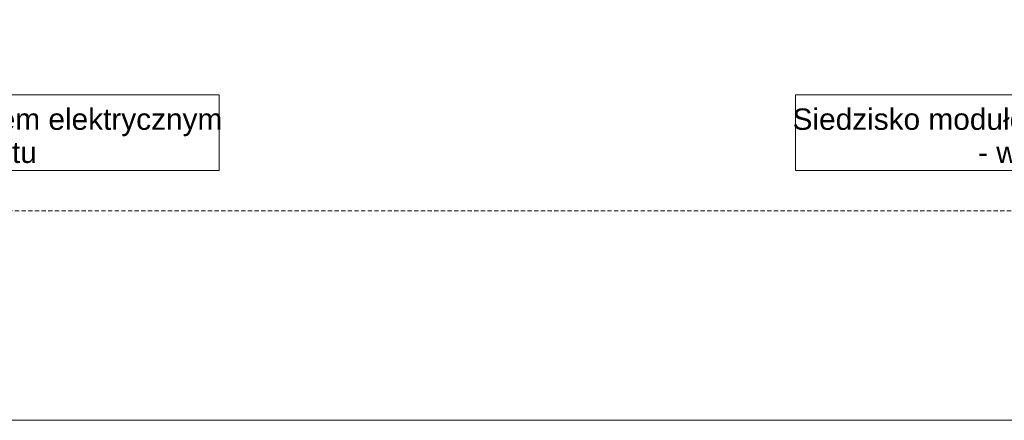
# Model space of a CAD drawing. Extents: x 180 to 9540, y 54 to 2910.
# Tile 33 of 82: x 6624 to 7777, y 60 to 529. Entities that reach past the tile are written whole.
import ezdxf
from ezdxf.xclip import XClip

# ---------------------------------------------------------------- set-up
doc = ezdxf.new("R2010")
doc.units = 0
doc.header["$MEASUREMENT"] = 0
doc.header["$XCLIPFRAME"] = 0
doc.linetypes.add('Przerywana długa', pattern=[78, 50, -28])
for name, color, linetype in [('810-G Ogólne', 7, 'Continuous'), ('820-G Rysunki Obrazki', 7, 'Continuous'), ('840-G Znaczniki ogólne', 7, 'Continuous')]:
    doc.layers.add(name, color=color, linetype=linetype)
doc.styles.add('STYL_AUTOMATYCZNY_3', font='arial.ttf')

# ---------------------------------------------------------------- blocks, each defined once
blk = doc.blocks.new('Rysunek_2_2', base_point=(4248.1, 809.8))
at = {"layer": '820-G Rysunki Obrazki', "color": 154, "linetype": 'Continuous', "lineweight": 13, "ltscale": 0.5}
for p, q in [((6857.3, 440.9), (6115.6, 440.9)), ((6857.3, 352.4), (6857.3, 440.9)), ((8274.2, 440.9), (7532.5, 440.9)), ((7532.5, 440.9), (7532.5, 352.4)), ((6115.6, 352.4), (6857.3, 352.4)), ((6115.6, 352.4), (6857.3, 352.4)), ((7532.5, 352.4), (8274.2, 352.4)), ((8274.2, 352.4), (7532.5, 352.4))]:
    blk.add_line(p, q, dxfattribs=at)
at = {"layer": '820-G Rysunki Obrazki', "color": 154, "linetype": 'Continuous', "lineweight": 13, "char_height": 25, "line_spacing_factor": 0.930913, "style": 'STYL_AUTOMATYCZNY_3'}
for s, insert, attachment_point in [('\\A1;{\\pql;\\fArial|b0|i0|c238|p0;\\W1.000000;Siedzisko \\fArial|b0|i0|c238|p0;\\W1.000000;modułowe z gniazdkiem elektrycznym\\P\\pql;\\fArial|b0|i0|c238|p0;\\W1.000000;- wybrane wg. odrębnego projektu}', (6115.6, 353.7), 7), ('\\A1;{\\pqr;\\fArial|b0|i0|c238|p0;\\W1.000000;Siedzisko \\fArial|b0|i0|c238|p0;\\W1.000000;modułowe z gniazdkiem elektrycznym\\P\\pqr;\\fArial|b0|i0|c238|p0;\\W1.000000;- wybrane wg. odrębnego projektu}', (8274.2, 353.7), 9)]:
    blk.add_mtext(s, dxfattribs=dict(at, insert=insert, attachment_point=attachment_point))

msp = doc.modelspace()

# ---------------------------------------------------------------- linework, layer by layer
at = {"layer": '810-G Ogólne', "color": 7, "linetype": 'Continuous', "lineweight": 13, "ltscale": 0.1}
msp.add_line((8540, 60), (180, 60), dxfattribs=at)
at = {"layer": '840-G Znaczniki ogólne', "color": 8, "linetype": 'Przerywana długa', "lineweight": 13, "ltscale": 0.1}
msp.add_lwpolyline([(4133.6, 2650), (8557.2, 2650), (8557.2, 305.1), (4133.6, 305.1)], close=True, dxfattribs=at)

# ---------------------------------------------------------------- block references
at = {"layer": '820-G Rysunki Obrazki', "color": 7, "linetype": 'Continuous', "lineweight": 13, "ltscale": 0.1}
ref = msp.add_blockref('Rysunek_2_2', (4248.1, 809.8), dxfattribs=at)
XClip(ref).set_block_clipping_path([(4133.6196216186, 305.1003815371), (8557.1514411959, 2650.020916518)])

doc.saveas('drawing.dxf')
